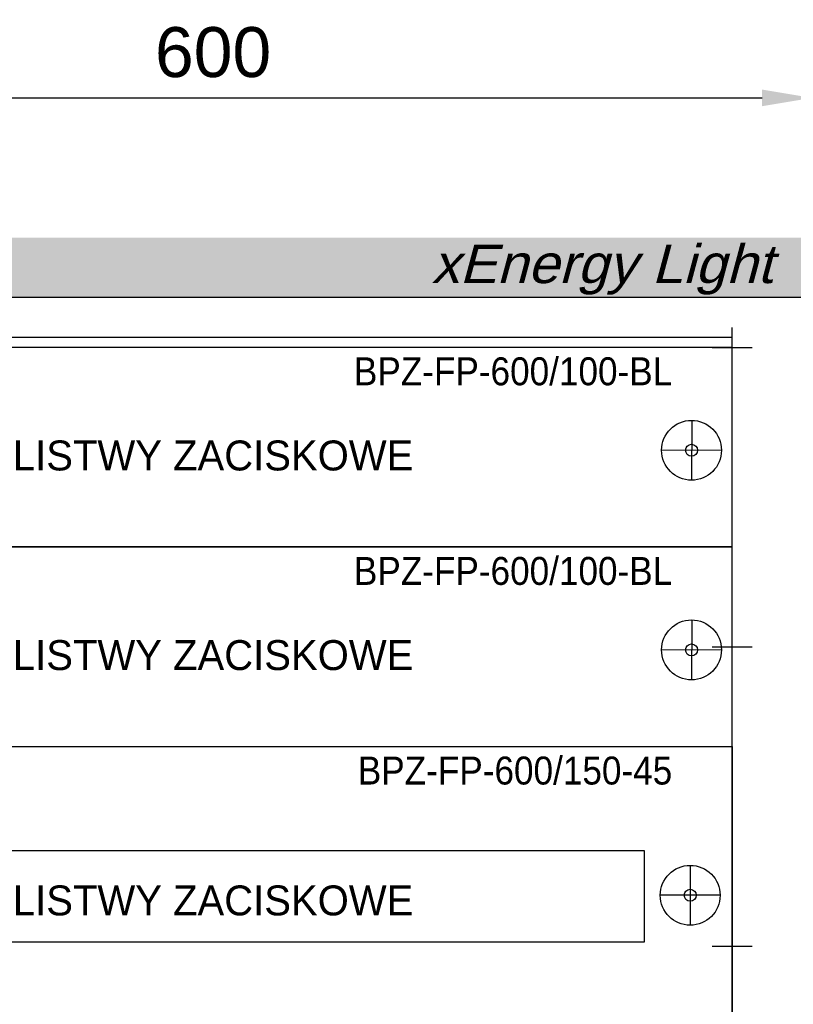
# Model space of a CAD drawing. Header units: millimetres. Extents: x 70863 to 97203, y -18528 to 3008.
# Tile 62 of 122: x 91953 to 92340, y -15686 to -15192. Entities that reach past the tile are written whole.
import ezdxf
from ezdxf.enums import TextEntityAlignment as Align

# ---------------------------------------------------------------- set-up
doc = ezdxf.new("R2010")
doc.units = ezdxf.units.MM
for name, color, linetype, lineweight in [('2DE_OBJ_EATON-Cabinet', 7, 'Continuous', 25), ('2DE_OBJ_EATON-Covers', 7, 'Continuous', 25), ('2DE_TXTMARK', 41, 'Continuous', 18)]:
    doc.layers.add(name, color=color, linetype=linetype, lineweight=lineweight)
doc.layers.add('CP_DETAL_GRID', color=7, linetype='Continuous')
doc.layers.add('EATON_LOGO', color=5, linetype='Continuous')
doc.styles.add('CP_ATTR', font='arial.ttf')
doc.styles.add('CP_ELATT_IT', font='arial.ttf', dxfattribs={"oblique": 15})
doc.styles.get("Standard").update_dxf_attribs({"font": 'arial.ttf'})
doc.dimstyles.new('ISO-25', dxfattribs={"dimtxt": 2.5, "dimasz": 2.5, "dimexe": 1.25, "dimexo": 0.625, "dimtad": 1, "dimtxsty": 'Standard', "dimcen": 2.5, "dimadec": 0, "dimazin": 0, "dimtfac": 1, "dimtmove": 0, "dimatfit": 3, "dimfxl": 1, "dimarcsym": 0})

# ---------------------------------------------------------------- blocks, each defined once
blk = doc.blocks.new('2de_etn_prod_cac0062_fx88888')
for p, q in [((20, 65), (20, 35)), ((499.77, 63.44), (499.57, 33.44)), ((35, 50), (5, 50)), ((514.67, 48.35), (484.67, 48.54))]:
    blk.add_line(p, q)
blk.add_lwpolyline([(0, 100), (0, 0), (520, 0), (520, 100)], close=True)
for centre, radius in [((20, 50), 15), ((499.67, 48.44), 15), ((20, 50), 3), ((499.67, 48.44), 3)]:
    blk.add_circle(centre, radius)
at = {"linetype": 'ByBlock', "style": 'CP_ATTR', "flags": 9}
for tag in ['MARK3', 'FUNCTION', 'GROUP', 'NUMBER', 'WEIGHT', 'LINK', 'OTHER1', 'IP', 'OTHER2', 'POWER_LOSSES_CAB', 'POWER', 'VOLTAGE', 'CURRENT', 'CHARACTER', 'PRODUCER', 'ORDER-NO', 'PRODUCT-TYPE', 'MARK2', 'ARTICLE', 'NAME']:
    blk.add_attdef(tag, text='', height=0.00005, dxfattribs=at).set_placement((0, 0), align=Align.MIDDLE_LEFT)
at = {"layer": '2DE_TXTMARK', "linetype": 'ByBlock', "style": 'CP_ATTR', "width": 0.8, "flags": 8}
blk.add_attdef('MARK1', text='', height=14, dxfattribs=at).set_placement((490, 95), align=Align.TOP_RIGHT)
blk = doc.blocks.new('2de_etn_prod_cac0041_zu20erx')
for p, q in [((0, 0), (0, 150)), ((0, 150), (520, 150)), ((520, 150), (520, 0)), ((44, 52), (44, 98)), ((44, 98), (476, 98)), ((476, 98), (476, 52)), ((23, 90.5), (23, 60.5)), ((499, 90.5), (499, 60.5)), ((38, 75.5), (8, 75.5)), ((514, 75.5), (484, 75.5)), ((476, 52), (44, 52)), ((520, 0), (0, 0))]:
    blk.add_line(p, q)
for centre, radius in [((23, 75.5), 15), ((499, 75.5), 15), ((23, 75.5), 3), ((499, 75.5), 3)]:
    blk.add_circle(centre, radius)
at = {"linetype": 'ByBlock', "style": 'CP_ATTR', "flags": 9}
for tag in ['NAME', 'ARTICLE', 'MARK2', 'PRODUCT-TYPE', 'ORDER-NO', 'PRODUCER', 'CHARACTER', 'CURRENT', 'VOLTAGE', 'POWER', 'POWER_LOSSES_CAB', 'OTHER2', 'IP', 'OTHER1', 'LINK', 'WEIGHT', 'NUMBER', 'GROUP', 'FUNCTION', 'MARK3']:
    blk.add_attdef(tag, text='', height=0.00005, dxfattribs=at).set_placement((0, 0), align=Align.MIDDLE_LEFT)
at = {"layer": '2DE_TXTMARK', "linetype": 'ByBlock', "style": 'CP_ATTR', "width": 0.8, "flags": 8}
blk.add_attdef('MARK1', text='', height=14, dxfattribs=at).set_placement((490, 145), align=Align.TOP_RIGHT)
blk = doc.blocks.new('*D8984')
at = {"layer": 'EATON_LOGO', "color": 0, "lineweight": -2, "transparency": 16777216}
for p, q in [((91749.84, -15360.8), (91749.84, -15230.19)), ((91774.84, -15231.44), (92324.84, -15231.44)), ((92349.84, -15360.8), (92349.84, -15230.19))]:
    blk.add_line(p, q, dxfattribs=at)
at = {"layer": 'EATON_LOGO', "color": 0, "transparency": 16777216}
for points in [[(91774.84, -15227.28), (91774.84, -15235.61), (91749.84, -15231.44)], [(92324.84, -15227.28), (92324.84, -15235.61), (92349.84, -15231.44)]]:
    blk.add_solid(points, dxfattribs=at)
at = {"layer": 'EATON_LOGO', "color": 0, "transparency": 16777216, "insert": (92049.84, -15208.68), "char_height": 25, "attachment_point": 5}
blk.add_mtext('600', dxfattribs=at)

msp = doc.modelspace()

# ---------------------------------------------------------------- hatches: boundary and pattern name
at = {"layer": 'EATON_LOGO'}
msp.add_hatch(color=256, dxfattribs=at).paths.add_polyline_path([(91749.84, -15301.421), (92349.84, -15301.421), (92349.84, -15331.421), (91749.84, -15331.421)])

# ---------------------------------------------------------------- linework, layer by layer
at = {"layer": '2DE_OBJ_EATON-Cabinet'}
for points in [[(91749.84, -15331.421), (91749.84, -17331.421), (92349.84, -17331.421), (92349.84, -15331.421)], [(91789.84, -17306.421), (92309.84, -17306.421), (92309.84, -15351.421), (91789.84, -15351.421)]]:
    msp.add_lwpolyline(points, close=True, dxfattribs=at)
at = {"layer": 'CP_DETAL_GRID'}
for p, q in [((92309.84, -15366.421), (92309.84, -15346.421)), ((92299.84, -15356.421), (92319.84, -15356.421)), ((92309.84, -15516.421), (92309.84, -15496.421)), ((92299.84, -15506.421), (92319.84, -15506.421)), ((92309.84, -15666.421), (92309.84, -15646.421)), ((92299.84, -15656.421), (92319.84, -15656.421))]:
    msp.add_line(p, q, dxfattribs=at)

# ---------------------------------------------------------------- block references
at = {"layer": '2DE_OBJ_EATON-Covers'}
ref = msp.add_blockref('2de_etn_prod_cac0062_fx88888', (91789.84, -15456.421), dxfattribs=at)
ref.add_attrib('MARK1', 'BPZ-FP-600/100-BL', dxfattribs={"layer": '2DE_TXTMARK', "linetype": 'ByBlock', "height": 14, "style": 'CP_ATTR', "width": 0.9, "flags": 8}).set_placement((92279.84, -15361.421), align=Align.TOP_RIGHT)
ref = msp.add_blockref('2de_etn_prod_cac0062_fx88888', (91789.84, -15556.421), dxfattribs=at)
ref.add_attrib('MARK1', 'BPZ-FP-600/100-BL', dxfattribs={"layer": '2DE_TXTMARK', "linetype": 'ByBlock', "height": 14, "style": 'CP_ATTR', "width": 0.9, "flags": 8}).set_placement((92279.84, -15461.421), align=Align.TOP_RIGHT)
ref = msp.add_blockref('2de_etn_prod_cac0041_zu20erx', (91789.84, -15706.421), dxfattribs=at)
ref.add_attrib('MARK1', 'BPZ-FP-600/150-45', dxfattribs={"layer": '2DE_TXTMARK', "linetype": 'ByBlock', "height": 14, "style": 'CP_ATTR', "width": 0.9, "flags": 8}).set_placement((92279.84, -15561.421), align=Align.TOP_RIGHT)

# ---------------------------------------------------------------- texts
at = {"char_height": 15, "width": 567.7816, "attachment_point": 5}
for insert in [(92049.84, -15410.685), (92049.84, -15510.685), (92049.84, -15633.591)]:
    msp.add_mtext('{\\fGoudy Old Style|b0|i0|c0|p18;LISTWY ZACISKOWE}', dxfattribs=dict(at, insert=insert))
at = {"layer": 'EATON_LOGO', "color": 7, "style": 'CP_ELATT_IT', "oblique": 15, "width": 1.035276}
msp.add_text('xEnergy Light', height=19.31852, dxfattribs=at).set_placement((92159.245, -15324.244))

# ---------------------------------------------------------------- dimensions: what is measured, and where the dimension line sits
at = {"layer": 'EATON_LOGO', "color": 4}
dim = msp.add_linear_dim(base=(92349.84, -15231.444), p1=(91749.84, -15361.421), p2=(92349.84, -15361.421), dimstyle='ISO-25', override={"dimtxt": 25, "dimasz": 25, "dimgap": 10}, dxfattribs=at)
dim.commit()
dim.dimension.update_dxf_attribs({"geometry": '*D8984', "text_midpoint": (92049.84, -15208.679)})

doc.saveas('drawing.dxf')
